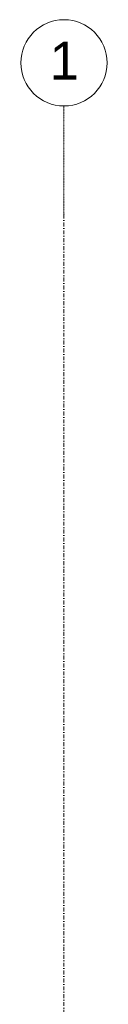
# Model space of a CAD drawing. Header units: centimetres. Extents: x -1589 to 108054, y -205274 to 31709.
# Tile 93 of 256: x 799 to 879, y 8342 to 9255. Entities that reach past the tile are written whole.
import ezdxf

# ---------------------------------------------------------------- set-up
doc = ezdxf.new("R2010")
doc.units = ezdxf.units.CM
doc.header["$LTSCALE"] = 0.01
doc.header["$MEASUREMENT"] = 0
doc.linetypes.add('Kropki i Kreski', pattern=[72, 36, -18, 0, -18])
doc.layers.add('4_osie.ISTN', color=7, linetype='Continuous')
doc.styles.add('GENERATED_STYLE_1', font='txt')

msp = doc.modelspace()

# ---------------------------------------------------------------- linework, layer by layer
at = {"layer": '4_osie.ISTN', "color": 7, "linetype": 'Kropki i Kreski', "lineweight": 0}
msp.add_line((838.63417, 9074.64705), (838.63417, 9174.64705), dxfattribs=at)
at = {"layer": '4_osie.ISTN', "color": 7, "linetype": 'Kropki i Kreski', "lineweight": 0, "ltscale": 10}
msp.add_line((838.63417, 5354.63762), (838.63417, 9074.64705), dxfattribs=at)
at = {"layer": '4_osie.ISTN', "color": 7, "linetype": 'Continuous', "lineweight": 0}
msp.add_circle((838.63417, 9214.64705), 40, dxfattribs=at)
at = {"layer": '4_osie.ISTN', "color": 7, "linetype": 'Kropki i Kreski', "lineweight": 0}
msp.add_point((838.63417, 9074.64705), dxfattribs=at)
msp.add_point((838.63417, 9074.64705), dxfattribs=at)

# ---------------------------------------------------------------- texts
at = {"layer": '4_osie.ISTN', "color": 7, "lineweight": 0, "insert": (825.35412, 9216.6471), "char_height": 35, "attachment_point": 4, "style": 'GENERATED_STYLE_1'}
msp.add_mtext('\\A1;{\\pql;\\pt0;\\fArial|b0|i0|c238|p38;1}', dxfattribs=at)

doc.saveas('drawing.dxf')
